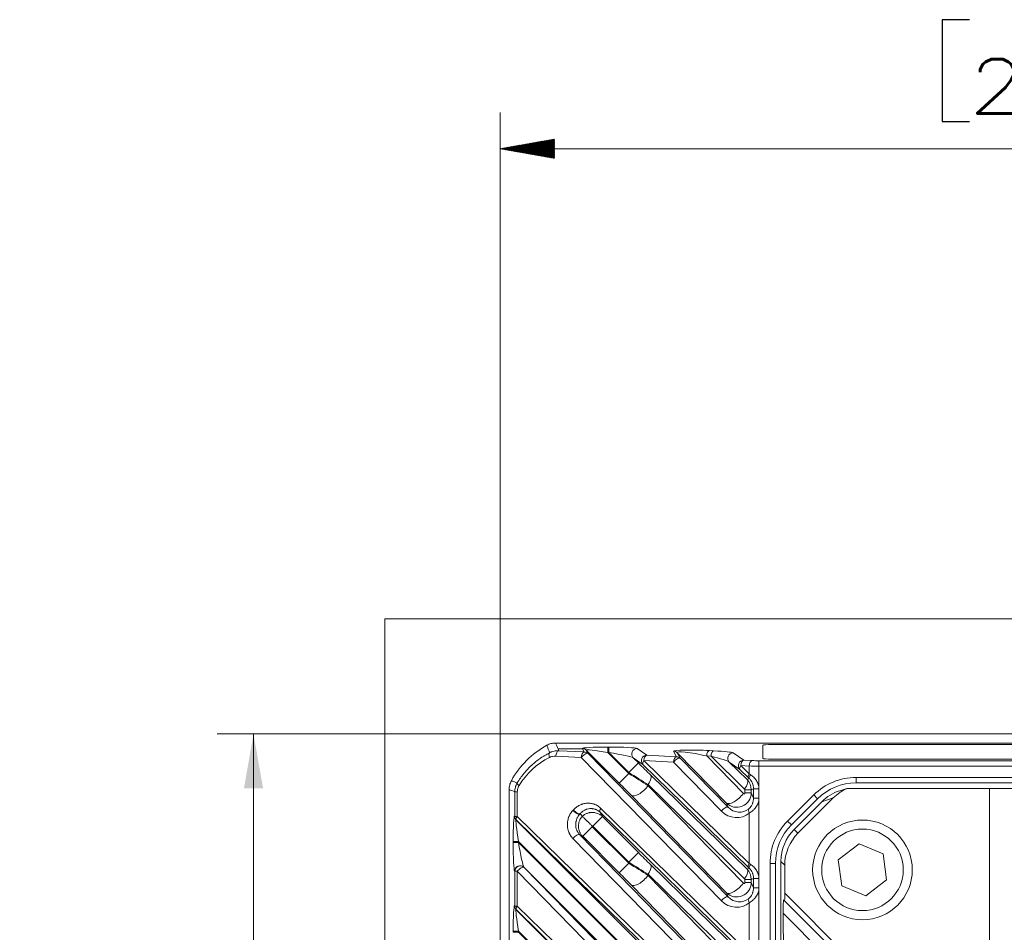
# Model space of a CAD drawing. Header units: millimetres. Extents: x 4 to 836, y 5 to 589.
# Tile 107 of 154: x 587 to 641, y 344 to 394. Entities that reach past the tile are written whole.
import ezdxf

# ---------------------------------------------------------------- set-up
doc = ezdxf.new("R2010")
doc.units = ezdxf.units.MM
doc.layers.add('1', color=7, linetype='Continuous', true_color=0xffffff)
doc.styles.add('ideas_simplex', font='simplex.shx')
doc.dimstyles.get("Standard").update_dxf_attribs({"dimtxt": 0.18, "dimasz": 0.18, "dimexe": 0.18, "dimexo": 0.0625, "dimgap": 0.09, "dimtad": 0, "dimtih": 1, "dimtoh": 1, "dimdec": 4, "dimzin": 0, "dimdsep": 46, "dimtxsty": 'Standard', "dimcen": 0.09, "dimadec": 0, "dimazin": 0, "dimtfac": 1, "dimtdec": 4, "dimtofl": 0, "dimtmove": 0, "dimatfit": 3, "dimfxl": 1, "dimtolj": 1, "dimtzin": 0, "dimarcsym": 0})

# ---------------------------------------------------------------- blocks, each defined once
blk = doc.blocks.new('_U7')
at = {"layer": '1', "color": 152, "lineweight": 13}
for p, q in [((695.062702, 354.711299), (597.434386, 354.711299)), ((663.288624, 267.843936), (597.434386, 267.843936))]:
    blk.add_line(p, q, dxfattribs=at)
at = {"layer": '1', "color": 27, "lineweight": 13}
blk.add_line((599.434386, 267.843936), (599.434386, 354.711299), dxfattribs=at)
at = {"layer": '1', "color": 87, "lineweight": 25}
for p, q in [((597.934386, 318.380118), (592.309386, 318.380118)), ((592.309386, 318.380118), (592.309386, 316.880118)), ((597.934386, 316.880118), (597.934386, 318.380118)), ((592.309386, 305.675118), (592.309386, 304.175118)), ((597.934386, 304.175118), (597.934386, 305.675118)), ((592.309386, 304.175118), (597.934386, 304.175118))]:
    blk.add_line(p, q, dxfattribs=at)
at = {"layer": '1', "color": 27, "lineweight": 18}
for points in [[(599.434386, 354.711299), (599.963367, 351.711301), (598.905405, 351.711297)], [(599.434386, 267.843936), (598.905405, 270.843935), (599.963367, 270.843938)]]:
    blk.add_solid(points, dxfattribs=at)
at = {"layer": '1', "color": 87, "linetype": 'Continuous', "lineweight": 25, "char_height": 3, "attachment_point": 7, "rotation": 90, "line_spacing_factor": 1.204819, "style": 'ideas_simplex'}
for s, insert in [('\\W1.2280;86,9', (590.468386, 305.622618)), ('\\W1.2097;3.42', (597.780886, 305.622618))]:
    blk.add_mtext(s, dxfattribs=dict(at, insert=insert))

msp = doc.modelspace()

# ---------------------------------------------------------------- hatches: boundary and pattern name
at = {"layer": '1', "linetype": 'Continuous', "lineweight": 13}
h = msp.add_hatch(dxfattribs=at)
h.set_pattern_fill('ANSI31', color=27, scale=0.0062, style=0)
h.paths.add_polyline_path([(613.039, 387.013), (616.039, 387.542), (616.039, 386.484)], flags=0)

# ---------------------------------------------------------------- linework, layer by layer
at = {"layer": '1', "color": 87, "linetype": 'Continuous', "lineweight": 25}
for p, q in [((637.436, 394.138), (637.436, 388.513)), ((638.936, 394.138), (637.436, 394.138)), ((637.436, 388.513), (638.936, 388.513))]:
    msp.add_line(p, q, dxfattribs=at)
at = {"layer": '1', "color": 152, "linetype": 'Continuous', "lineweight": 13}
msp.add_line((613.039, 336.104), (613.039, 389.013), dxfattribs=at)
at = {"layer": '1', "color": 27, "linetype": 'Continuous', "lineweight": 13}
msp.add_line((676.039, 387.013), (613.039, 387.013), dxfattribs=at)
at = {"layer": '1', "color": 251, "linetype": 'Continuous', "lineweight": 18}
for p in [(606.683, 247.358), (745.394, 361.064)]:
    msp.add_line(p, (606.683, 361.064), dxfattribs=at)
at = {"layer": '1', "color": 143, "linetype": 'Continuous', "lineweight": 13}
for p, q in [((616.237, 353.886), (617.591, 353.886)), ((616.277, 353.789), (617.683, 353.717)), ((617.591, 353.886), (617.58, 353.907)), ((617.683, 353.717), (617.591, 353.886)), ((617.792, 353.82), (617.895, 353.63)), ((619.611, 352.001), (617.792, 353.82)), ((618.981, 353.691), (618.981, 353.99)), ((618.981, 353.99), (619.036, 353.99)), ((619.036, 353.691), (619.036, 353.99)), ((620.604, 353.907), (621.137, 353.54)), ((622.775, 353.456), (622.609, 353.761)), ((624.603, 353.795), (624.841, 353.783)), ((617.523, 353.418), (616.117, 353.49)), ((625.259, 345.502), (617.523, 353.418)), ((617.895, 353.63), (625.631, 345.714)), ((619.036, 353.691), (618.981, 353.691)), ((618.981, 353.691), (620.141, 352.531)), ((620.141, 352.586), (619.036, 353.691)), ((620.925, 353.029), (620.392, 353.396)), ((620.392, 353.396), (620.671, 353.116)), ((622.615, 353.157), (620.977, 353.241)), ((620.977, 353.241), (626.794, 347.56)), ((621.137, 353.54), (622.775, 353.456)), ((625.534, 350.898), (622.821, 353.674)), ((622.821, 353.674), (622.987, 353.369)), ((622.987, 353.369), (625.631, 350.664)), ((624.681, 353.484), (624.443, 353.496)), ((624.443, 353.496), (626.464, 351.428)), ((626.536, 351.672), (624.681, 353.484)), ((625.901, 353.668), (626.485, 353.266)), ((626.485, 353.266), (626.954, 353.242)), ((627.327, 353.234), (724.75, 353.234)), ((627.327, 352.935), (627.327, 353.234)), ((620.671, 353.116), (620.141, 352.586)), ((626.742, 347.348), (620.925, 353.029)), ((625.259, 350.452), (622.615, 353.157)), ((626.273, 352.755), (625.689, 353.157)), ((625.689, 353.157), (626.666, 352.202)), ((626.742, 352.297), (626.273, 352.755)), ((626.325, 352.967), (626.794, 352.509)), ((626.794, 352.943), (626.325, 352.967)), ((626.794, 352.509), (626.794, 352.943)), ((724.75, 352.935), (627.327, 352.935)), ((627.327, 352.935), (627.327, 312.869)), ((619.611, 352.001), (620.141, 352.531)), ((620.141, 352.531), (620.141, 352.586)), ((621.338, 352.457), (626.666, 347.252)), ((626.666, 352.202), (626.788, 352.252)), ((632.681, 352.011), (632.681, 352.311)), ((632.681, 352.311), (719.396, 352.311)), ((621.207, 351.927), (621.207, 351.857)), ((626.536, 346.722), (621.207, 351.927)), ((621.207, 351.857), (626.464, 346.478)), ((626.551, 351.637), (626.901, 351.637)), ((626.551, 351.46), (626.551, 351.637)), ((627.025, 351.688), (626.901, 351.637)), ((626.901, 351.637), (626.901, 351.46)), ((627.025, 351.161), (627.025, 351.688)), ((627.025, 351.688), (627.323, 351.688)), ((627.323, 351.688), (627.323, 351.161)), ((613.991, 351.518), (613.852, 351.518)), ((613.852, 350.165), (613.852, 351.518)), ((613.991, 351.518), (613.991, 350.165)), ((625.534, 345.948), (620.277, 351.327)), ((626.551, 351.46), (626.901, 351.46)), ((626.901, 351.46), (627.025, 351.161)), ((627.025, 351.161), (627.323, 351.161)), ((628.905, 349.902), (630.348, 351.345)), ((630.56, 351.133), (630.348, 351.345)), ((618.607, 350.606), (626.794, 342.61)), ((625.631, 350.664), (625.534, 350.898)), ((613.843, 350.17), (613.852, 350.165)), ((613.991, 350.165), (613.852, 350.165)), ((613.939, 349.953), (613.93, 349.958)), ((613.93, 349.958), (620.671, 343.216)), ((626.133, 338.043), (613.939, 349.953)), ((613.991, 350.165), (626.185, 338.255)), ((618.156, 349.621), (618.686, 350.152)), ((618.686, 350.152), (620.671, 348.166)), ((626.794, 347.56), (626.794, 350.347)), ((617.598, 349.064), (618.128, 349.594)), ((618.128, 349.594), (620.141, 347.581)), ((620.141, 347.636), (618.156, 349.621)), ((629.117, 349.69), (628.905, 349.902)), ((625.259, 340.552), (617.062, 348.94)), ((617.434, 349.152), (625.631, 340.764)), ((619.611, 347.051), (617.598, 349.064)), ((614.059, 348.768), (613.76, 348.768)), ((613.76, 348.714), (613.76, 348.768)), ((614.059, 348.714), (613.76, 348.714)), ((614.059, 348.768), (614.059, 348.714)), ((620.141, 342.686), (614.059, 348.768)), ((614.059, 348.714), (620.141, 342.631)), ((620.141, 347.636), (620.671, 348.166)), ((619.611, 342.101), (614.354, 347.358)), ((614.354, 347.358), (614.363, 347.346)), ((614.363, 347.346), (624.226, 337.253)), ((619.611, 347.051), (620.141, 347.581)), ((620.141, 347.581), (620.141, 347.636)), ((621.338, 347.507), (626.666, 342.303)), ((626.666, 347.252), (626.788, 347.303)), ((628.239, 347.569), (627.939, 347.569)), ((627.939, 312.869), (627.939, 347.569)), ((613.852, 347.134), (613.843, 347.146)), ((613.991, 347.134), (613.852, 347.134)), ((613.852, 345.215), (613.852, 347.134)), ((623.854, 337.041), (613.991, 347.134)), ((613.991, 347.134), (613.991, 345.215)), ((621.207, 346.977), (621.207, 346.908)), ((626.536, 341.772), (621.207, 346.977)), ((621.207, 346.908), (626.464, 341.528)), ((626.901, 346.687), (626.551, 346.687)), ((626.551, 346.51), (626.551, 346.687)), ((627.025, 346.738), (626.901, 346.687)), ((626.901, 346.687), (626.901, 346.51)), ((627.025, 346.212), (627.025, 346.738)), ((627.323, 346.738), (627.025, 346.738)), ((627.323, 346.738), (627.323, 346.212)), ((625.534, 340.998), (620.277, 346.378)), ((626.901, 346.51), (626.551, 346.51)), ((626.901, 346.51), (627.025, 346.212)), ((627.323, 346.212), (627.025, 346.212)), ((625.631, 345.714), (625.534, 345.948)), ((613.843, 345.22), (613.852, 345.215)), ((613.991, 345.215), (613.852, 345.215)), ((613.991, 345.215), (622.627, 336.781)), ((626.794, 342.61), (626.794, 345.397)), ((613.939, 345.003), (613.93, 345.008)), ((613.93, 345.008), (616.797, 342.141)), ((622.575, 336.569), (613.939, 345.003)), ((614.059, 343.819), (613.76, 343.819)), ((613.76, 343.764), (613.76, 343.819)), ((614.059, 343.764), (613.76, 343.764)), ((614.059, 343.819), (614.059, 343.764)), ((616.267, 341.611), (614.059, 343.819)), ((614.059, 343.764), (615.519, 342.304))]:
    msp.add_line(p, q, dxfattribs=at)
at = {"layer": '1', "color": 18, "linetype": 'Continuous', "lineweight": 18}
for p, q in [((627.539, 354.09), (627.539, 353.36)), ((645.039, 354.13), (628.039, 354.13)), ((628.039, 353.32), (645.039, 353.32))]:
    msp.add_line(p, q, dxfattribs=at)
at = {"layer": '1', "color": 143, "linetype": 'Continuous', "lineweight": 18}
for p, q in [((613.539, 334.181), (613.539, 351.649)), ((719.396, 352.011), (632.681, 352.011)), ((630.56, 351.133), (629.117, 349.69)), ((626.742, 342.398), (618.555, 350.394)), ((628.239, 347.569), (628.239, 312.869))]:
    msp.add_line(p, q, dxfattribs=at)
at = {"layer": '1', "color": 9, "linetype": 'Continuous', "lineweight": 18}
for p, q in [((632.174, 351.711), (631.785, 351.581)), ((632.205, 351.711), (632.174, 351.711)), ((632.205, 351.711), (640.039, 351.711)), ((640.039, 351.711), (676.039, 351.711)), ((640.039, 351.711), (640.039, 335.687)), ((631.425, 351.181), (629.48, 349.235)), ((629.27, 349.445), (630.797, 350.971)), ((628.539, 260.745), (628.539, 347.678)), ((628.748, 345.916), (628.748, 347.468)), ((628.738, 345.502), (628.682, 345.557)), ((637.775, 336.464), (628.738, 345.502)), ((628.678, 342.52), (628.667, 344.813))]:
    msp.add_line(p, q, dxfattribs=at)
at = {"layer": '1', "color": 9, "linetype": 'Continuous', "lineweight": 13}
for p, q in [((631.425, 351.181), (630.797, 350.971)), ((629.27, 349.445), (629.48, 349.235)), ((628.748, 347.468), (628.539, 347.678)), ((628.748, 345.916), (637.987, 336.676)), ((638.82, 334.66), (628.667, 344.813))]:
    msp.add_line(p, q, dxfattribs=at)
at = {"layer": '1', "color": 27, "linetype": 'Continuous', "lineweight": 18}
for p, q in [((632.851, 348.642), (631.705, 347.764)), ((634.184, 348.089), (632.851, 348.642)), ((631.705, 347.764), (631.893, 346.333)), ((634.372, 346.658), (634.184, 348.089)), ((633.226, 345.78), (634.372, 346.658)), ((631.893, 346.333), (633.226, 345.78))]:
    msp.add_line(p, q, dxfattribs=at)
msp.add_circle((633.039, 347.211), 2.75, dxfattribs=at)
at = {"layer": '1', "color": 27, "linetype": 'Continuous', "lineweight": 13}
msp.add_circle((633.039, 347.211), 2.25, dxfattribs=at)
at = {"layer": '1', "color": 143, "linetype": 'Continuous', "lineweight": 18}
for centre, radius, start, end in [((618.039, 349.711), 5, 118.9415, 151.0585), ((632.681, 349.011), 3, 90, 135), ((631.239, 347.569), 3, 135, 180)]:
    msp.add_arc(centre, radius, start, end, dxfattribs=at)
at = {"layer": '1', "color": 143, "linetype": 'Continuous', "lineweight": 13}
for centre, start, end in [((632.681, 349.011), 90, 135), ((631.239, 347.569), 135, 180)]:
    msp.add_arc(centre, 3.3, start, end, dxfattribs=at)
for centre, major_axis, ratio, start_param, end_param in [((616.277, 353.49), (-0.015, -0.3), 0.532532, 3.237477, 4.739658), ((617.683, 353.418), (-0.015, -0.3), 0.532532, 3.237477, 4.739658), ((619.067, 353.904), (-1.487, 0.005), 0.057298, 4.770003, 6.31462), ((617.58, 353.608), (0.263, 0.143), 0.995743, 0.287947, 1.073975), ((617.683, 353.418), (0.263, 0.143), 0.995743, 0.287947, 1.073975), ((619.067, 353.605), (-1.276, 0.218), 0.054067, 4.788599, 6.333215), ((619.122, 353.904), (-1.487, 0.005), 0.057298, 3.225387, 4.770003), ((620.604, 353.608), (-0.17, -0.247), 0.98985, 3.748344, 6.09793), ((624.117, 353.719), (-1.509, 0.045), 0.063255, 4.386779, 6.320097), ((622.609, 353.462), (0.263, 0.143), 0.995743, 0.287947, 1.073975), ((624.117, 353.42), (-1.304, 0.275), 0.109108, 4.483099, 6.416417), ((624.603, 353.496), (-0.015, -0.3), 0.532532, 3.237477, 4.739658), ((624.841, 353.484), (-0.015, -0.3), 0.532532, 3.237477, 4.739658), ((624.359, 353.707), (-1.549, 0.048), 0.06186, 3.237612, 4.398059), ((617.649, 349.711), (-4.162, 0), 0.99848, 5.182423, 5.739837), ((615.924, 353.417), (0.136, -0.268), 0.489828, 3.24173, 4.468862), ((617.683, 353.418), (0.215, 0.21), 0.402972, 0.028606, 1.961924), ((619.122, 353.605), (-1.276, 0.218), 0.054067, 3.243982, 4.788599), ((621.137, 353.241), (-0.17, -0.247), 0.98985, 3.748344, 6.09793), ((621.137, 353.241), (0.21, 0.215), 0.410893, 1.952429, 3.112876), ((621.137, 353.241), (-0.015, -0.3), 0.532532, 3.237477, 4.739658), ((622.775, 353.157), (-0.015, -0.3), 0.532532, 3.237477, 4.739658), ((622.775, 353.157), (0.215, 0.21), 0.402972, 0.028606, 1.961924), ((622.775, 353.157), (0.263, 0.143), 0.995743, 0.287947, 1.073975), ((624.359, 353.408), (-1.349, 0.283), 0.104536, 3.333054, 4.493501), ((625.901, 353.369), (-0.17, -0.247), 0.98985, 3.748344, 6.09793), ((626.485, 352.967), (-0.17, -0.247), 0.98985, 3.748344, 6.09793), ((626.485, 352.967), (-0.015, -0.3), 0.532532, 3.237477, 4.739658), ((626.954, 352.943), (-0.015, -0.3), 0.532532, 3.237477, 4.739658), ((627.327, 353.291), (-0.7, 0), 0.081301, 1.008616, 1.570796), ((620.671, 353.162), (-1.25, 1.251), 0.01851, 1.589317, 2.151497), ((626.485, 352.967), (0.21, 0.215), 0.410893, 1.952429, 3.112876), ((627.327, 352.992), (-1, 0), 0.056911, 1.008616, 1.570796), ((620.141, 352.632), (-2, 1.25), 0.016642, 1.581201, 2.143381), ((620.141, 352.485), (-2, 1.25), 0.016642, 4.160614, 4.722794), ((620.808, 351.927), (-0.524, -0.537), 0.410893, 1.952429, 3.112876), ((626.136, 351.672), (0.524, 0.537), 0.410893, 5.094022, 6.254469), ((626.1, 351.636), (-0.795, -0.091), 0.999179, 3.027559, 3.812674), ((626.954, 352.509), (-0.21, -0.215), 0.410893, 5.094022, 6.254469), ((627.115, 351.902), (-0.7, 0.7), 0.01851, 5.217217, 5.293089), ((627, 352.464), (-0.21, -0.214), 0.353168, 5.045722, 6.255202), ((627.327, 352.114), (-1, 0.7), 0.017395, 5.210879, 5.286751), ((614.246, 351.86), (0.257, -0.155), 0.310007, 3.233394, 4.238803), ((619.611, 351.954), (-1.25, 1.251), 0.01851, 4.168729, 4.730909), ((620.808, 351.857), (0.536, 0.524), 0.402972, 3.170199, 5.103517), ((626.5, 351.636), (-0.0499, -0.0102), 0.981792, 2.942892, 3.728006), ((626.1, 351.462), (-0.784, 0.164), 0.997285, 0.991828, 3.34637), ((626.064, 351.428), (-0.536, -0.524), 0.402972, 0.028606, 1.961924), ((626.5, 351.462), (-0.0419, 0.0301), 0.956601, 1.389775, 3.744317), ((615.781, 351.711), (-1.765, 0.007), 0.998479, 2.389869, 2.406939), ((617.226, 350.502), (-0.218, 0.206), 0.396854, 1.172675, 3.046496), ((617.247, 350.525), (-0.222, 0.202), 0.39073, 1.165952, 3.046768), ((618.767, 350.606), (0.21, 0.215), 0.410893, 1.952429, 3.112876), ((625.419, 350.452), (0.215, 0.21), 0.402972, 0.028606, 1.961924), ((626.209, 351.2), (-0.674, 0.495), 0.940695, 1.392453, 2.905255), ((626.954, 350.347), (-0.193, 0.23), 0.434741, 0.07164, 1.221243), ((613.845, 348.683), (-0.005, 1.487), 0.057298, 6.251751, 7.796367), ((614.142, 350.17), (-0.143, -0.263), 0.995743, 5.20921, 5.995239), ((614.151, 350.165), (-0.143, -0.263), 0.995743, 5.20921, 5.995239), ((614.144, 348.683), (-0.218, 1.276), 0.054067, 6.233155, 7.777772), ((614.151, 350.165), (0.21, 0.215), 0.410893, 1.952429, 3.112876), ((626.049, 351.2), (-0.922, 0.663), 0.956601, 1.389775, 2.902578), ((617.222, 348.94), (-0.215, -0.21), 0.402972, 3.170199, 5.103517), ((613.845, 348.628), (-0.005, 1.487), 0.057298, 1.513182, 3.057798), ((614.144, 348.628), (-0.218, 1.276), 0.054067, 1.494586, 3.039203), ((620.671, 348.212), (-1.25, 1.251), 0.01851, 1.589317, 2.151497), ((614.142, 347.146), (0.247, 0.17), 0.98985, 0.185255, 2.534841), ((614.151, 347.134), (0.247, 0.17), 0.98985, 0.185255, 2.534841), ((614.151, 347.134), (0.215, 0.21), 0.402972, 0.028606, 1.961924), ((620.141, 347.682), (-2, 1.25), 0.016642, 1.581201, 2.143381), ((620.141, 347.535), (-2, 1.25), 0.016642, 4.160614, 4.722794), ((620.808, 346.977), (0.524, 0.537), 0.410893, 5.094022, 6.254469), ((626.136, 346.722), (-0.524, -0.537), 0.410893, 1.952429, 3.112876), ((626.1, 346.687), (-0.795, -0.091), 0.999179, 3.027559, 3.812674), ((626.954, 347.56), (0.21, 0.215), 0.410893, 1.952429, 3.112876), ((627.115, 346.953), (-0.7, 0.7), 0.01851, 5.217219, 5.29309), ((627, 347.515), (0.21, 0.214), 0.353168, 1.90413, 3.113609), ((627.327, 347.165), (-1, 0.7), 0.017395, 5.210878, 5.28675), ((619.611, 347.005), (-1.25, 1.251), 0.01851, 4.168729, 4.730909), ((620.808, 346.908), (0.536, 0.524), 0.402972, 3.170199, 5.103517), ((626.5, 346.687), (-0.0499, -0.0102), 0.981792, 2.942892, 3.728006), ((626.1, 346.512), (-0.784, 0.164), 0.997285, 0.991828, 3.34637), ((626.064, 346.478), (0.536, 0.524), 0.402972, 3.170199, 5.103517), ((626.5, 346.512), (-0.0419, 0.0301), 0.956601, 1.389775, 3.744317), ((625.419, 345.502), (-0.215, -0.21), 0.402972, 3.170199, 5.103517), ((626.209, 346.25), (-0.674, 0.495), 0.940695, 1.392453, 2.905255), ((626.954, 345.397), (0.193, -0.23), 0.434741, 3.213233, 4.362835), ((613.845, 343.733), (-0.005, 1.487), 0.057298, 6.251751, 7.796367), ((614.142, 345.22), (-0.143, -0.263), 0.995743, 5.20921, 5.995239), ((614.151, 345.215), (-0.143, -0.263), 0.995743, 5.20921, 5.995239), ((614.144, 343.733), (-0.218, 1.276), 0.054067, 6.233155, 7.777772), ((614.151, 345.215), (0.21, 0.215), 0.410893, 1.952429, 3.112876), ((626.049, 346.25), (-0.922, 0.663), 0.956601, 1.389775, 2.902578)]:
    msp.add_ellipse(centre, major_axis=major_axis, ratio=ratio, start_param=start_param, end_param=end_param, dxfattribs=at)
at = {"layer": '1', "color": 18, "linetype": 'Continuous', "lineweight": 18}
for centre, start_param, end_param in [((628.039, 354.09), 4.712389, 6.283185), ((628.039, 353.36), 0, 1.570796)]:
    msp.add_ellipse(centre, major_axis=(-0.5, 0), ratio=0.081033, start_param=start_param, end_param=end_param, dxfattribs=at)
at = {"layer": '1', "color": 9, "linetype": 'Continuous', "lineweight": 18}
for centre, major_axis, ratio, start_param, end_param in [((632.575, 349.21), (2.386, 0.795), 0.993958, 1.570807, 2.036873), ((633.204, 349.419), (2.386, 0.795), 0.993958, 1.659424, 2.036873), ((631.04, 347.675), (-1.77, 1.77), 0.998783, 0, 0.784789), ((631.25, 347.465), (-1.77, 1.77), 0.998783, 0, 0.784789), ((628.738, 345.926), (0, 0.424), 0.024678, 3.11689, 4.687686), ((628.684, 344.848), (-0.003, 0.71), 0.024865, 6.258141, 7.902673)]:
    msp.add_ellipse(centre, major_axis=major_axis, ratio=ratio, start_param=start_param, end_param=end_param, dxfattribs=at)
at = {"layer": '1', "color": 143, "linetype": 'Continuous', "lineweight": 18}
for points, knots in [([(615.619, 354.087), (615.656, 354.107), (615.732, 354.143), (615.811, 354.169), (615.872, 354.185), (615.892, 354.189), (615.933, 354.197), (615.954, 354.201), (616.017, 354.209), (616.059, 354.211), (616.101, 354.211)], [0, 0, 0, 0, 0.25, 0.5, 0.5, 0.625, 0.625, 0.75, 0.75, 1, 1, 1, 1]), ([(616.102, 354.211), (616.06, 354.211), (615.976, 354.206), (615.894, 354.19), (615.853, 354.18), (615.852, 354.179), (615.851, 354.179)], [0, 0, 0, 0, 0.496848, 0.993696, 0.993696, 1, 1, 1, 1]), ([(613.539, 351.649), (613.539, 351.691), (613.544, 351.774), (613.56, 351.856), (613.575, 351.917), (613.581, 351.937), (613.594, 351.977), (613.601, 351.997), (613.625, 352.056), (613.643, 352.094), (613.663, 352.131)], [0, 0, 0, 0, 0.25, 0.5, 0.5, 0.625, 0.625, 0.75, 0.75, 1, 1, 1, 1]), ([(613.664, 352.132), (613.643, 352.095), (613.607, 352.019), (613.581, 351.939), (613.57, 351.898), (613.57, 351.898), (613.57, 351.897)], [0, 0, 0, 0, 0.496879, 0.993758, 0.993758, 1, 1, 1, 1]), ([(617.579, 350.171), (617.582, 350.168), (617.588, 350.162), (617.601, 350.149), (617.606, 350.144), (617.618, 350.132), (617.625, 350.125), (617.647, 350.103), (617.664, 350.085), (617.694, 350.056), (617.705, 350.045), (617.722, 350.028), (617.728, 350.022), (617.739, 350.011), (617.745, 350.005), (617.776, 349.974), (617.802, 349.948), (617.837, 349.912), (617.845, 349.905), (617.859, 349.891), (617.867, 349.883), (617.889, 349.861), (617.904, 349.846), (617.95, 349.799), (617.982, 349.768), (618.031, 349.719), (618.048, 349.702), (618.072, 349.677), (618.081, 349.669), (618.097, 349.652), (618.106, 349.644), (618.114, 349.636)], [0, 0, 0, 0, 0.125, 0.125, 0.1875, 0.1875, 0.25, 0.25, 0.375, 0.375, 0.4375, 0.4375, 0.46875, 0.46875, 0.5, 0.5, 0.625, 0.625, 0.65625, 0.65625, 0.6875, 0.6875, 0.75, 0.75, 0.875, 0.875, 0.9375, 0.9375, 0.96875, 0.96875, 1, 1, 1, 1])]:
    msp.add_open_spline(points, degree=3, knots=knots, dxfattribs=at)
at = {"layer": '1', "color": 143, "linetype": 'Continuous', "lineweight": 13}
for points, knots in [([(615.776, 353.676), (615.766, 353.703), (615.756, 353.729), (615.725, 353.811), (615.704, 353.866), (615.661, 353.976), (615.64, 354.031), (615.619, 354.087)], [0, 0, 0, 0, 0.193849, 0.193849, 0.594745, 0.594745, 1, 1, 1, 1]), ([(615.776, 353.676), (615.795, 353.686), (615.815, 353.696), (615.855, 353.714), (615.876, 353.722), (615.937, 353.744), (615.979, 353.757), (616.063, 353.775), (616.148, 353.788), (616.234, 353.791), (616.277, 353.789)], [0, 0, 0, 0, 0.125, 0.125, 0.25, 0.25, 0.5, 0.5, 0.75, 1, 1, 1, 1]), ([(613.986, 352.007), (614.042, 352.1), (614.101, 352.19), (614.193, 352.321), (614.225, 352.364), (614.289, 352.449), (614.322, 352.491), (614.49, 352.695), (614.633, 352.846), (614.934, 353.123), (615.092, 353.25), (615.299, 353.394), (615.341, 353.423), (615.426, 353.477), (615.469, 353.504), (615.599, 353.582), (615.687, 353.631), (615.776, 353.676)], [0, 0, 0, 0, 0.125, 0.125, 0.1875, 0.1875, 0.25, 0.25, 0.5, 0.5, 0.75, 0.75, 0.8125, 0.8125, 0.875, 0.875, 1, 1, 1, 1]), ([(616.117, 353.49), (616.057, 353.493), (615.997, 353.489), (615.908, 353.471), (615.879, 353.463), (615.835, 353.448), (615.821, 353.442), (615.792, 353.43), (615.778, 353.424), (615.764, 353.417)], [0, 0, 0, 0, 0.5, 0.5, 0.75, 0.75, 0.875, 0.875, 1, 1, 1, 1]), ([(613.663, 352.131), (613.718, 352.11), (613.773, 352.089), (613.828, 352.068), (613.828, 352.068), (613.881, 352.048), (613.933, 352.027), (613.986, 352.007)], [0, 0, 0, 0, 0.509199, 0.509199, 0.510675, 0.510675, 1, 1, 1, 1]), ([(627.025, 351.688), (627.025, 351.741), (627.019, 351.794), (627.003, 351.872), (626.997, 351.898), (626.985, 351.936), (626.981, 351.949), (626.972, 351.974), (626.967, 351.986), (626.951, 352.023), (626.94, 352.047), (626.921, 352.082), (626.914, 352.093), (626.9, 352.115), (626.893, 352.126), (626.878, 352.148), (626.87, 352.159), (626.855, 352.179), (626.847, 352.189), (626.822, 352.218), (626.805, 352.236), (626.788, 352.252)], [0, 0, 0, 0, 0.25, 0.25, 0.375, 0.375, 0.4375, 0.4375, 0.5, 0.5, 0.625, 0.625, 0.6875, 0.6875, 0.75, 0.75, 0.8125, 0.8125, 0.875, 0.875, 1, 1, 1, 1]), ([(626.86, 352.464), (626.89, 352.444), (626.92, 352.421), (626.979, 352.373), (627.008, 352.347), (627.091, 352.266), (627.142, 352.206), (627.206, 352.105), (627.226, 352.07), (627.26, 351.998), (627.275, 351.961), (627.299, 351.885), (627.308, 351.847), (627.317, 351.788), (627.319, 351.768), (627.322, 351.728), (627.323, 351.708), (627.323, 351.688)], [0, 0, 0, 0, 0.125, 0.125, 0.25, 0.25, 0.5, 0.5, 0.625, 0.625, 0.75, 0.75, 0.875, 0.875, 0.9375, 0.9375, 1, 1, 1, 1]), ([(613.852, 351.518), (613.852, 351.562), (613.858, 351.648), (613.875, 351.732), (613.892, 351.794), (613.899, 351.814), (613.913, 351.855), (613.92, 351.875), (613.945, 351.933), (613.965, 351.971), (613.986, 352.007)], [0, 0, 0, 0, 0.25, 0.5, 0.5, 0.625, 0.625, 0.75, 0.75, 1, 1, 1, 1]), ([(614.086, 351.86), (614.071, 351.835), (614.058, 351.809), (614.034, 351.755), (614.024, 351.727), (614.007, 351.669), (613.995, 351.61), (613.991, 351.549), (613.991, 351.518)], [0, 0, 0, 0, 0.25, 0.25, 0.5, 0.5, 0.75, 1, 1, 1, 1]), ([(626.755, 350.57), (626.774, 350.585), (626.792, 350.602), (626.82, 350.631), (626.829, 350.64), (626.847, 350.661), (626.855, 350.672), (626.873, 350.694), (626.881, 350.705), (626.897, 350.728), (626.904, 350.74), (626.926, 350.777), (626.94, 350.802), (626.958, 350.84), (626.963, 350.853), (626.974, 350.88), (626.979, 350.894), (626.993, 350.935), (627, 350.962), (627.012, 351.018), (627.017, 351.047), (627.023, 351.104), (627.025, 351.132), (627.025, 351.161)], [0, 0, 0, 0, 0.125, 0.125, 0.1875, 0.1875, 0.25, 0.25, 0.3125, 0.3125, 0.375, 0.375, 0.5, 0.5, 0.5625, 0.5625, 0.625, 0.625, 0.75, 0.75, 0.875, 0.875, 1, 1, 1, 1]), ([(627.323, 351.161), (627.323, 351.139), (627.322, 351.117), (627.318, 351.074), (627.316, 351.052), (627.305, 350.988), (627.294, 350.947), (627.273, 350.885), (627.266, 350.865), (627.248, 350.825), (627.239, 350.805), (627.209, 350.747), (627.186, 350.711), (627.137, 350.641), (627.11, 350.608), (627.067, 350.56), (627.052, 350.545), (627.021, 350.515), (627.006, 350.501), (626.958, 350.459), (626.926, 350.434), (626.861, 350.387), (626.828, 350.366), (626.794, 350.347)], [0, 0, 0, 0, 0.0625, 0.0625, 0.125, 0.125, 0.25, 0.25, 0.3125, 0.3125, 0.375, 0.375, 0.5, 0.5, 0.625, 0.625, 0.6875, 0.6875, 0.75, 0.75, 0.875, 0.875, 1, 1, 1, 1]), ([(617.062, 348.94), (617.015, 348.989), (616.971, 349.043), (616.914, 349.131), (616.896, 349.161), (616.871, 349.209), (616.864, 349.225), (616.849, 349.258), (616.841, 349.275), (616.808, 349.358), (616.788, 349.428), (616.77, 349.519), (616.767, 349.538), (616.762, 349.574), (616.756, 349.629), (616.753, 349.722), (616.757, 349.795), (616.763, 349.851), (616.765, 349.869), (616.771, 349.906), (616.774, 349.924), (616.792, 350.014), (616.813, 350.083), (616.847, 350.167), (616.854, 350.183), (616.869, 350.216), (616.877, 350.232), (616.902, 350.28), (616.92, 350.31), (616.977, 350.398), (617.019, 350.453), (617.066, 350.502)], [0, 0, 0, 0, 0.125, 0.125, 0.1875, 0.1875, 0.21875, 0.21875, 0.25, 0.25, 0.375, 0.375, 0.40625, 0.40625, 0.4375, 0.5, 0.5625, 0.5625, 0.59375, 0.59375, 0.625, 0.625, 0.75, 0.75, 0.78125, 0.78125, 0.8125, 0.8125, 0.875, 0.875, 1, 1, 1, 1]), ([(617.087, 350.525), (617.112, 350.552), (617.139, 350.579), (617.18, 350.616), (617.194, 350.628), (617.223, 350.652), (617.237, 350.663), (617.31, 350.717), (617.371, 350.754), (617.466, 350.8), (617.498, 350.814), (617.548, 350.832), (617.565, 350.838), (617.598, 350.848), (617.615, 350.853), (617.699, 350.875), (617.767, 350.886), (617.87, 350.893), (617.904, 350.893), (617.956, 350.891), (617.974, 350.89), (618.008, 350.887), (618.025, 350.885), (618.111, 350.873), (618.178, 350.857), (618.261, 350.827), (618.277, 350.821), (618.31, 350.807), (618.326, 350.8), (618.374, 350.777), (618.405, 350.76), (618.496, 350.703), (618.554, 350.658), (618.607, 350.606)], [0, 0, 0, 0, 0.0625, 0.0625, 0.09375, 0.09375, 0.125, 0.125, 0.25, 0.25, 0.3125, 0.3125, 0.34375, 0.34375, 0.375, 0.375, 0.5, 0.5, 0.5625, 0.5625, 0.59375, 0.59375, 0.625, 0.625, 0.75, 0.75, 0.78125, 0.78125, 0.8125, 0.8125, 0.875, 0.875, 1, 1, 1, 1]), ([(618.555, 350.394), (618.515, 350.433), (618.472, 350.465), (618.405, 350.506), (618.382, 350.518), (618.347, 350.534), (618.335, 350.539), (618.312, 350.548), (618.3, 350.553), (618.24, 350.573), (618.191, 350.583), (618.13, 350.59), (618.118, 350.592), (618.093, 350.593), (618.081, 350.594), (618.044, 350.594), (618.02, 350.593), (617.946, 350.587), (617.898, 350.578), (617.839, 350.561), (617.827, 350.557), (617.803, 350.549), (617.791, 350.545), (617.756, 350.531), (617.733, 350.521), (617.665, 350.486), (617.621, 350.459), (617.569, 350.418), (617.558, 350.41), (617.538, 350.393), (617.528, 350.384), (617.498, 350.356), (617.479, 350.336), (617.46, 350.315)], [0, 0, 0, 0, 0.125, 0.125, 0.1875, 0.1875, 0.21875, 0.21875, 0.25, 0.25, 0.375, 0.375, 0.40625, 0.40625, 0.4375, 0.4375, 0.5, 0.5, 0.625, 0.625, 0.65625, 0.65625, 0.6875, 0.6875, 0.75, 0.75, 0.875, 0.875, 0.90625, 0.90625, 0.9375, 0.9375, 1, 1, 1, 1]), ([(617.436, 350.289), (617.403, 350.254), (617.374, 350.216), (617.334, 350.153), (617.321, 350.131), (617.298, 350.086), (617.287, 350.062), (617.257, 349.989), (617.242, 349.939), (617.228, 349.873), (617.226, 349.86), (617.222, 349.833), (617.22, 349.819), (617.215, 349.778), (617.212, 349.723), (617.214, 349.668), (617.219, 349.614), (617.222, 349.587), (617.237, 349.505), (617.252, 349.454), (617.277, 349.393), (617.282, 349.381), (617.293, 349.357), (617.298, 349.345), (617.316, 349.31), (617.342, 349.266), (617.371, 349.226), (617.402, 349.188), (617.418, 349.17), (617.434, 349.152)], [0, 0, 0, 0, 0.125, 0.125, 0.1875, 0.1875, 0.25, 0.25, 0.375, 0.375, 0.40625, 0.40625, 0.4375, 0.4375, 0.5, 0.5625, 0.5625, 0.625, 0.625, 0.75, 0.75, 0.78125, 0.78125, 0.8125, 0.8125, 0.875, 0.9375, 0.9375, 1, 1, 1, 1]), ([(617.598, 349.064), (617.562, 349.1), (617.53, 349.14), (617.488, 349.203), (617.474, 349.224), (617.45, 349.269), (617.439, 349.292), (617.409, 349.363), (617.394, 349.411), (617.378, 349.486), (617.374, 349.511), (617.368, 349.562), (617.367, 349.587), (617.365, 349.663), (617.369, 349.714), (617.38, 349.777), (617.383, 349.789), (617.388, 349.814), (617.391, 349.827), (617.401, 349.864), (617.409, 349.888), (617.436, 349.959), (617.459, 350.005), (617.493, 350.06), (617.5, 350.07), (617.514, 350.091), (617.537, 350.123), (617.561, 350.152), (617.579, 350.171)], [0, 0, 0, 0, 0.125, 0.125, 0.1875, 0.1875, 0.25, 0.25, 0.375, 0.375, 0.4375, 0.4375, 0.5, 0.5, 0.625, 0.625, 0.65625, 0.65625, 0.6875, 0.6875, 0.75, 0.75, 0.875, 0.875, 0.90625, 0.90625, 0.9375, 1, 1, 1, 1]), ([(617.579, 350.171), (617.598, 350.189), (617.617, 350.205), (617.648, 350.228), (617.658, 350.236), (617.68, 350.25), (617.69, 350.257), (617.745, 350.291), (617.791, 350.313), (617.862, 350.34), (617.886, 350.348), (617.923, 350.359), (617.935, 350.362), (617.96, 350.367), (617.973, 350.37), (618.036, 350.381), (618.086, 350.385), (618.163, 350.383), (618.188, 350.382), (618.239, 350.376), (618.264, 350.372), (618.339, 350.356), (618.387, 350.341), (618.458, 350.311), (618.481, 350.3), (618.526, 350.275), (618.547, 350.262), (618.61, 350.22), (618.65, 350.188), (618.686, 350.152)], [0, 0, 0, 0, 0.0625, 0.0625, 0.09375, 0.09375, 0.125, 0.125, 0.25, 0.25, 0.3125, 0.3125, 0.34375, 0.34375, 0.375, 0.375, 0.5, 0.5, 0.5625, 0.5625, 0.625, 0.625, 0.75, 0.75, 0.8125, 0.8125, 0.875, 0.875, 1, 1, 1, 1]), ([(618.114, 349.636), (618.113, 349.628), (618.114, 349.62), (618.118, 349.61), (618.119, 349.606), (618.123, 349.6), (618.126, 349.597), (618.128, 349.594)], [0, 0, 0, 0, 0.5, 0.5, 0.75, 0.75, 1, 1, 1, 1]), ([(618.156, 349.621), (618.153, 349.624), (618.15, 349.627), (618.144, 349.631), (618.14, 349.632), (618.129, 349.636), (618.122, 349.637), (618.114, 349.636)], [0, 0, 0, 0, 0.25, 0.25, 0.5, 0.5, 1, 1, 1, 1]), ([(627.025, 346.738), (627.025, 346.792), (627.019, 346.845), (627.003, 346.922), (626.997, 346.948), (626.985, 346.986), (626.981, 346.999), (626.972, 347.024), (626.967, 347.037), (626.951, 347.073), (626.94, 347.097), (626.921, 347.132), (626.914, 347.143), (626.9, 347.166), (626.893, 347.177), (626.878, 347.198), (626.87, 347.209), (626.855, 347.229), (626.847, 347.239), (626.822, 347.268), (626.805, 347.286), (626.788, 347.303)], [0, 0, 0, 0, 0.25, 0.25, 0.375, 0.375, 0.4375, 0.4375, 0.5, 0.5, 0.625, 0.625, 0.6875, 0.6875, 0.75, 0.75, 0.8125, 0.8125, 0.875, 0.875, 1, 1, 1, 1]), ([(626.86, 347.515), (626.89, 347.494), (626.92, 347.472), (626.979, 347.424), (627.008, 347.398), (627.091, 347.316), (627.142, 347.256), (627.206, 347.155), (627.226, 347.12), (627.26, 347.048), (627.275, 347.011), (627.299, 346.936), (627.308, 346.897), (627.317, 346.838), (627.319, 346.818), (627.322, 346.778), (627.323, 346.758), (627.323, 346.738)], [0, 0, 0, 0, 0.125, 0.125, 0.25, 0.25, 0.5, 0.5, 0.625, 0.625, 0.75, 0.75, 0.875, 0.875, 0.9375, 0.9375, 1, 1, 1, 1]), ([(626.755, 345.62), (626.774, 345.636), (626.792, 345.653), (626.82, 345.681), (626.829, 345.691), (626.847, 345.711), (626.855, 345.722), (626.873, 345.744), (626.881, 345.755), (626.897, 345.779), (626.904, 345.791), (626.926, 345.827), (626.94, 345.852), (626.958, 345.891), (626.963, 345.904), (626.974, 345.93), (626.979, 345.944), (626.993, 345.985), (627, 346.013), (627.012, 346.069), (627.017, 346.097), (627.023, 346.154), (627.025, 346.183), (627.025, 346.212)], [0, 0, 0, 0, 0.125, 0.125, 0.1875, 0.1875, 0.25, 0.25, 0.3125, 0.3125, 0.375, 0.375, 0.5, 0.5, 0.5625, 0.5625, 0.625, 0.625, 0.75, 0.75, 0.875, 0.875, 1, 1, 1, 1]), ([(627.323, 346.212), (627.323, 346.19), (627.322, 346.168), (627.318, 346.124), (627.316, 346.103), (627.305, 346.039), (627.294, 345.997), (627.273, 345.936), (627.266, 345.915), (627.248, 345.875), (627.239, 345.856), (627.209, 345.797), (627.186, 345.761), (627.137, 345.691), (627.11, 345.658), (627.067, 345.611), (627.052, 345.595), (627.021, 345.565), (627.006, 345.551), (626.958, 345.51), (626.926, 345.484), (626.861, 345.438), (626.828, 345.416), (626.794, 345.397)], [0, 0, 0, 0, 0.0625, 0.0625, 0.125, 0.125, 0.25, 0.25, 0.3125, 0.3125, 0.375, 0.375, 0.5, 0.5, 0.625, 0.625, 0.6875, 0.6875, 0.75, 0.75, 0.875, 0.875, 1, 1, 1, 1])]:
    msp.add_open_spline(points, degree=3, knots=knots, dxfattribs=at)
at = {"layer": '1', "color": 143, "linetype": 'Continuous', "lineweight": 18}
for points, degree in [([(616.101, 354.211), (646.233, 354.211)], 1), ([(617.579, 350.171), (617.555, 350.195), (617.53, 350.219), (617.506, 350.244)], 3)]:
    msp.add_open_spline(points, degree=degree, dxfattribs=at)
at = {"layer": '1', "color": 143, "linetype": 'Continuous', "lineweight": 13}
for points in [[(616.101, 354.211), (616.146, 354.103), (616.192, 353.994), (616.237, 353.886)], [(616.237, 353.886), (616.25, 353.854), (616.264, 353.822), (616.277, 353.789)], [(613.852, 351.518), (613.747, 351.562), (613.643, 351.605), (613.539, 351.649)], [(617.46, 350.315), (617.452, 350.306), (617.444, 350.298), (617.436, 350.289)], [(617.436, 350.289), (617.459, 350.274), (617.483, 350.259), (617.506, 350.244)], [(617.506, 350.244), (617.491, 350.267), (617.475, 350.291), (617.46, 350.315)], [(618.555, 350.394), (618.599, 350.313), (618.643, 350.232), (618.686, 350.152)], [(617.598, 349.064), (617.544, 349.093), (617.489, 349.123), (617.434, 349.152)]]:
    msp.add_open_spline(points, degree=3, dxfattribs=at)

# ---------------------------------------------------------------- texts
at = {"layer": '1', "color": 87, "linetype": 'Continuous', "lineweight": 25, "insert": (638.908, 388.961), "char_height": 3, "attachment_point": 7, "rotation": 360, "line_spacing_factor": 1.204819, "style": 'ideas_simplex'}
msp.add_mtext('\\W1.2097;2.48', dxfattribs=at)

# ---------------------------------------------------------------- dimensions: what is measured, and where the dimension line sits
at = {"layer": '1', "color": 87, "linetype": 'Continuous', "lineweight": 25}
dim = msp.add_linear_dim(base=(599.434, 267.844), p1=(701.22, 354.711), p2=(665.789, 267.844), angle=90, text='<>\\P[\\C87;{\\H1.00x;\\Fsimplex.shx;3.42\\Fsimplex.shx;}\\C87; ]', dimstyle='Standard', override={"dimtxt": 3, "dimasz": 3, "dimexe": 2, "dimexo": 2.5, "dimgap": 1.5, "dimtad": 1, "dimtih": 0, "dimtoh": 0, "dimdec": 1, "dimlfac": 1, "dimzin": 8, "dimdsep": 44, "dimlunit": 2, "dimtxsty": 'ideas_simplex', "dimsah": 1, "dimse1": 0, "dimse2": 0, "dimsd1": 0, "dimsd2": 0, "dimclrd": 27, "dimclre": 152, "dimclrt": 87, "dimtol": 0, "dimtm": -0.1, "dimtfac": 0.5, "dimtdec": 2, "dimtofl": 1, "dimtmove": 0, "dimtzin": 8, "dimlwd": 13, "dimlwe": 13}, dxfattribs=at)
dim.commit()
dim.dimension.update_dxf_attribs({"geometry": '_U7', "text_midpoint": (599.434, 311.278), "dimtype": 160})

doc.saveas('drawing.dxf')
